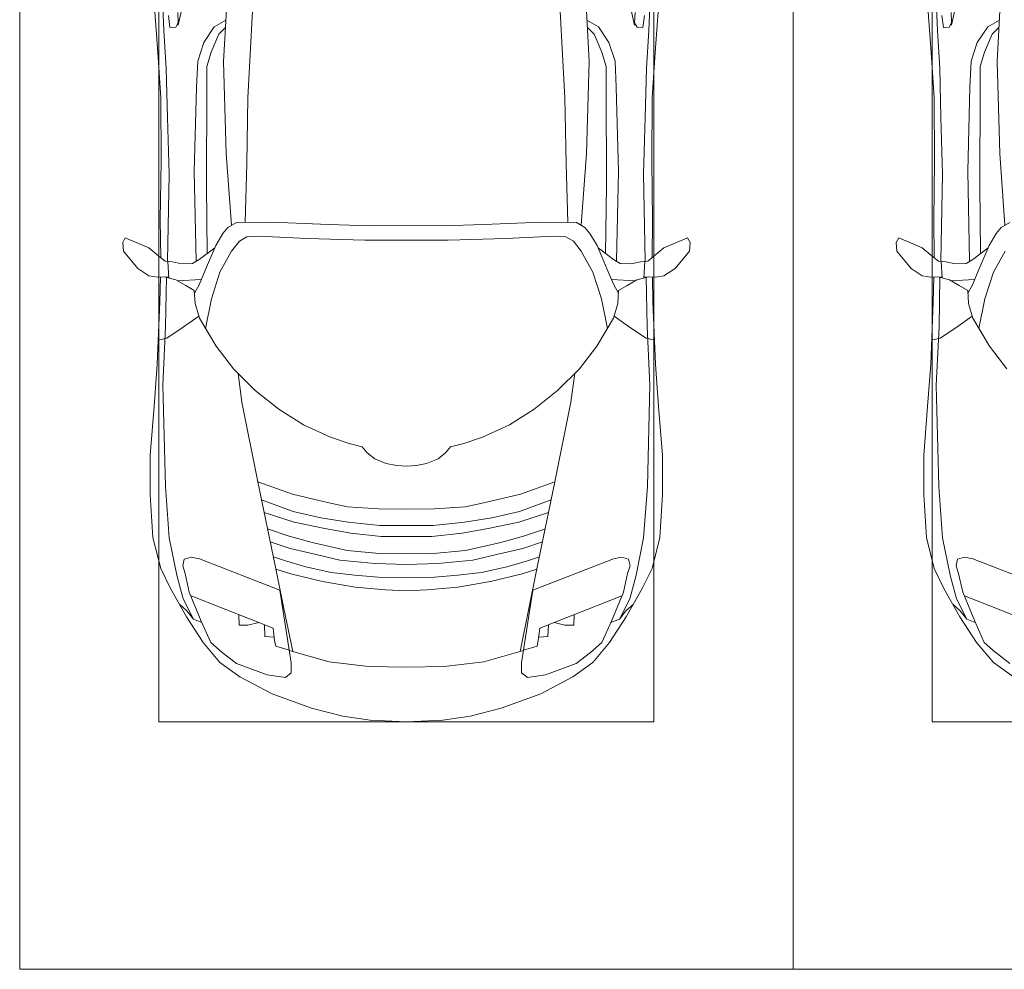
# Model space of a CAD drawing. Header units: millimetres. Extents: x -32229 to 170644, y -13689 to 125138.
# Tile 110 of 256: x -4565 to -1382, y 99050 to 102121. Entities that reach past the tile are written whole.
import ezdxf

# ---------------------------------------------------------------- set-up
doc = ezdxf.new("R2010")
doc.units = ezdxf.units.MM
doc.layers.add('A-DETL-GENF', color=7, linetype='Continuous', lineweight=18)
doc.layers.add('C-PRKG', color=7, linetype='Continuous', lineweight=18)

# ---------------------------------------------------------------- blocks, each defined once
blk = doc.blocks.new('АР_Машиноместо - 4900x2400_М__5300х2500_-3113489--01 ЭО')
at = {"layer": 'A-DETL-GENF', "color": 253, "lineweight": 13, "true_color": 0xaaaaaa}
for p, q in [((659.3, 2936), (676.4, 3260.1)), ((432.8, 3149.3), (446, 2964.8)), ((510.9, 3094.6), (512.2, 3061.4)), ((485.6, 3046.1), (480.8, 3085)), ((512.2, 3061.4), (504.5, 3046.6)), ((504.5, 3046.6), (485.6, 3046.1)), ((643.6, 3024.6), (618.7, 2966.7)), ((665.1, 3046.1), (643.6, 3024.6)), ((446, 2964.8), (456.1, 2818.3)), ((618.7, 2966.7), (604.4, 2919.4)), ((667.8, 2638.3), (659.3, 2936)), ((604.4, 2919.4), (604.4, 2850.8)), ((604.4, 2850.8), (603.5, 2534.3)), ((456.1, 2818.3), (456.8, 2613.6)), ((456.8, 2613.6), (454.5, 2423.6)), ((684.8, 2406.5), (667.8, 2638.3)), ((603.5, 2534.3), (606.1, 2314.9)), ((454.5, 2423.6), (456, 2301.1)), ((672.8, 2399.7), (656.7, 2380.3)), ((700.6, 2415.4), (672.8, 2399.7)), ((341.2, 2366.2), (333.1, 2350.6)), ((384.4, 2347.9), (341.2, 2366.2)), ((656.7, 2380.3), (633.8, 2340.5)), ((333.1, 2350.6), (335.2, 2322.3)), ((417.4, 2333.8), (384.4, 2347.9)), ((449.8, 2306.1), (417.4, 2333.8)), ((630.6, 2332.9), (580.6, 2296)), ((633.8, 2340.5), (600.8, 2263)), ((335.2, 2322.3), (381.7, 2266.4)), ((470, 2290), (449.8, 2306.1)), ((580.6, 2296), (559, 2282.6)), ((685.1, 2322.3), (647.3, 2254.2)), ((381.7, 2266.4), (417.4, 2243.4)), ((493.6, 2288.6), (470, 2290)), ((482, 2235.6), (479.1, 2288.7)), ((523.3, 2281.2), (493.6, 2288.6)), ((559, 2282.6), (523.3, 2281.2)), ((600.8, 2263), (579.9, 2213.8)), ((417.4, 2243.4), (445.1, 2238.7)), ((445.1, 2238.7), (481.8, 2239.5)), ((453, 2159.1), (455, 2238.9)), ((505.1, 2230), (467.5, 2239.2)), ((536.7, 2211.8), (505.1, 2230)), ((586.6, 2231.3), (510.1, 2227.1)), ((647.3, 2254.2), (619.7, 2168.6)), ((564.3, 2195.4), (536.7, 2211.8)), ((579.9, 2213.8), (564.9, 2186.5)), ((567.1, 2153.8), (564.3, 2195.4)), ((619.7, 2168.6), (600.3, 2072.7)), ((444.9, 1956.8), (453, 2159.1)), ((580.7, 2105.7), (567.1, 2153.8)), ((578.8, 2112.6), (525.5, 2074.6)), ((634.6, 2015), (580.7, 2105.7)), ((525.5, 2074.6), (475.1, 2041)), ((475.1, 2041), (447.5, 2034.4)), ((690.7, 1941.6), (634.6, 2015)), ((434.8, 1820.7), (444.9, 1956.8)), ((422, 1662.9), (434.8, 1820.7)), ((422, 1534.1), (422, 1662.9)), ((430.8, 1396.6), (422, 1534.1)), ((455.7, 1296.1), (430.8, 1396.6)), ((527.2, 1305.2), (531.8, 1326)), ((535, 1280.6), (527.2, 1305.2)), ((531.8, 1326), (554.4, 1333.3)), ((554.4, 1333.3), (580.7, 1327.1)), ((580.7, 1327.1), (841.1, 1225.9)), ((487.4, 1232.1), (455.7, 1296.1)), ((548.2, 1220.1), (535, 1280.6)), ((539.3, 1140.4), (487.4, 1232.1)), ((586.9, 1126.3), (548.2, 1220.1)), ((540.4, 1159.6), (516.2, 1180.5)), ((561.3, 1132.6), (540.4, 1159.6)), ((593.2, 1056.8), (539.3, 1140.4)), ((589, 1121.6), (561.3, 1132.6)), ((617.9, 1057.3), (586.9, 1126.3)), ((647.2, 992.8), (593.2, 1056.8)), ((654.7, 1024.4), (617.9, 1057.3)), ((700.9, 989.1), (655, 1024.3)), ((711.9, 946.2), (647.2, 992.8))]:
    blk.add_line(p, q, dxfattribs=at)
at = {"layer": 'A-DETL-GENF', "color": 254, "lineweight": 13, "true_color": 0xd4d4d4}
for p, q in [((462, 3136.6), (466.3, 3036.3)), ((512.5, 3053.2), (532.7, 3145.9)), ((629, 3048.1), (666.7, 3069.7)), ((466.3, 3036.3), (473.9, 2913.7)), ((595.2, 2997.9), (629, 3048.1)), ((575.7, 2937.4), (595.2, 2997.9)), ((571.6, 2853.3), (575.7, 2937.4)), ((473.9, 2913.7), (477.8, 2754.7)), ((564.4, 2580.5), (571.6, 2853.3)), ((477.8, 2754.7), (483.3, 2571.4)), ((570.6, 2291.4), (564.4, 2580.5)), ((483.3, 2571.4), (478, 2290)), ((471.8, 2077.7), (474.5, 2239.3)), ((462.8, 1889.5), (471.8, 2077.7)), ((470.9, 1561.4), (462.8, 1889.5)), ((483.4, 1395.6), (470.9, 1561.4)), ((507.4, 1274.3), (483.4, 1395.6)), ((527.9, 1198.6), (507.4, 1274.3)), ((561.7, 1132.1), (527.9, 1198.6)), ((818.8, 1102.9), (554, 1208.1))]:
    blk.add_line(p, q, dxfattribs=at)
at = {"layer": 'C-PRKG', "color": 253, "lineweight": 13, "true_color": 0xaaaaaa}
for p, q in [((0, 0), (0, 5300)), ((450, 800), (450, 4500)), ((450, 800), (2050, 800)), ((2500, 0), (0, 0))]:
    blk.add_line(p, q, dxfattribs=at)
blk = doc.blocks.new('АР_Машиноместо - 4900x2400_М__5300х2500_-V14--01 ЭО')
at = {"layer": 'A-DETL-GENF', "color": 253, "lineweight": 13, "true_color": 0xaaaaaa}
for p, q in [((1044.2, -818.6), (943.3, -845.1)), ((1132.7, -806), (1044.2, -818.6)), ((1250, -800), (1132.7, -806)), ((1250, -800), (1367.3, -806)), ((1367.3, -806), (1455.8, -818.6)), ((1455.8, -818.6), (1556.7, -845.1)), ((943.3, -845.1), (815.8, -891)), ((1556.7, -845.1), (1684.2, -891)), ((815.8, -891), (711.9, -946.2)), ((1684.2, -891), (1788.1, -946.2)), ((711.9, -946.2), (647.2, -992.8)), ((800.1, -952.6), (700.9, -989.1)), ((859, -944.1), (800.1, -952.6)), ((877.7, -958.9), (859, -944.1)), ((1622.3, -958.9), (1641, -944.1)), ((1641, -944.1), (1699.9, -952.6)), ((1699.9, -952.6), (1799.1, -989.1)), ((1788.1, -946.2), (1852.8, -992.8)), ((877.7, -991.4), (877.7, -958.9)), ((1127.4, -979.8), (1000.2, -994.5)), ((1250, -977.6), (1127.4, -979.8)), ((1250, -977.6), (1372.6, -979.8)), ((1372.6, -979.8), (1499.8, -994.5)), ((1622.3, -991.4), (1622.3, -958.9)), ((647.2, -992.8), (593.2, -1056.8)), ((700.9, -989.1), (655, -1024.3)), ((841.1, -1225.9), (877.7, -991.4)), ((1000.2, -994.5), (871.4, -1031.3)), ((1499.8, -994.5), (1628.6, -1031.3)), ((1658.9, -1225.9), (1622.3, -991.4)), ((1799.1, -989.1), (1845, -1024.3)), ((1852.8, -992.8), (1906.8, -1056.8)), ((654.7, -1024.4), (617.9, -1057.3)), ((882.6, -1027.5), (853.8, -1167.4)), ((1617.4, -1027.5), (1646.2, -1167.4)), ((1845.3, -1024.4), (1882.1, -1057.3)), ((593.2, -1056.8), (539.3, -1140.4)), ((617.9, -1057.3), (586.9, -1126.3)), ((1882.1, -1057.3), (1913.1, -1126.3)), ((1906.8, -1056.8), (1960.7, -1140.4)), ((539.3, -1140.4), (487.4, -1232.1)), ((561.3, -1132.6), (540.4, -1159.6)), ((586.9, -1126.3), (548.2, -1220.1)), ((589, -1121.6), (561.3, -1132.6)), ((1911, -1121.6), (1938.7, -1132.6)), ((1913.1, -1126.3), (1951.8, -1220.1)), ((1938.7, -1132.6), (1959.6, -1159.6)), ((1960.7, -1140.4), (2012.6, -1232.1)), ((540.4, -1159.6), (516.2, -1180.5)), ((853.8, -1167.4), (826.8, -1300.9)), ((1646.2, -1167.4), (1673.2, -1300.9)), ((1959.6, -1159.6), (1983.8, -1180.5)), ((487.4, -1232.1), (455.7, -1296.1)), ((548.2, -1220.1), (535, -1280.6)), ((580.7, -1327.1), (841.1, -1225.9)), ((1084.1, -1236), (978.6, -1254.6)), ((1182.5, -1227.5), (1084.1, -1236)), ((1250, -1223.7), (1182.5, -1227.5)), ((1250, -1223.7), (1317.5, -1227.5)), ((1317.5, -1227.5), (1415.9, -1236)), ((1415.9, -1236), (1521.4, -1254.6)), ((1919.3, -1327.1), (1658.9, -1225.9)), ((1951.8, -1220.1), (1965, -1280.6)), ((2012.6, -1232.1), (2044.3, -1296.1)), ((978.6, -1254.6), (876.3, -1278.7)), ((1159.1, -1267.9), (1083.6, -1274.6)), ((1250, -1266.6), (1159.1, -1267.9)), ((1250, -1266.6), (1340.9, -1267.9)), ((1340.9, -1267.9), (1416.4, -1274.6)), ((1521.4, -1254.6), (1623.7, -1278.7)), ((455.7, -1296.1), (430.8, -1396.6)), ((535, -1280.6), (527.2, -1305.2)), ((826.8, -1300.9), (770, -1576.5)), ((876.3, -1278.7), (828.3, -1293.7)), ((925.2, -1301.6), (859.1, -1321.2)), ((1007.1, -1283.7), (925.2, -1301.6)), ((1083.6, -1274.6), (1007.1, -1283.7)), ((1416.4, -1274.6), (1492.9, -1283.7)), ((1492.9, -1283.7), (1574.8, -1301.6)), ((1574.8, -1301.6), (1640.9, -1321.2)), ((1623.7, -1278.7), (1671.7, -1293.7)), ((1673.2, -1300.9), (1730, -1576.5)), ((1965, -1280.6), (1972.8, -1305.2)), ((2044.3, -1296.1), (2069.2, -1396.6)), ((527.2, -1305.2), (531.8, -1326)), ((531.8, -1326), (554.4, -1333.3)), ((554.4, -1333.3), (580.7, -1327.1)), ((859.1, -1321.2), (819.9, -1334.4)), ((1035, -1323.2), (958.3, -1341.1)), ((1148.3, -1312.4), (1035, -1323.2)), ((1250, -1309.3), (1148.3, -1312.4)), ((1250, -1309.3), (1351.7, -1312.4)), ((1351.7, -1312.4), (1465, -1323.2)), ((1465, -1323.2), (1541.7, -1341.1)), ((1640.9, -1321.2), (1680.1, -1334.4)), ((1945.6, -1333.3), (1919.3, -1327.1)), ((1968.2, -1326), (1945.6, -1333.3)), ((1972.8, -1305.2), (1968.2, -1326)), ((873.8, -1361.2), (809.9, -1383.1)), ((958.3, -1341.1), (873.8, -1361.2)), ((1059, -1354.8), (945.3, -1380.6)), ((1174.5, -1344.2), (1059, -1354.8)), ((1250, -1344.9), (1174.5, -1344.2)), ((1250, -1344.9), (1325.5, -1344.2)), ((1325.5, -1344.2), (1441, -1354.8)), ((1441, -1354.8), (1554.7, -1380.6)), ((1541.7, -1341.1), (1626.2, -1361.2)), ((1626.2, -1361.2), (1690.1, -1383.1)), ((430.8, -1396.6), (422, -1534.1)), ((945.3, -1380.6), (871.4, -1401.1)), ((1168.3, -1399.8), (1070, -1410.4)), ((1250, -1400.1), (1168.3, -1399.8)), ((1250, -1400.1), (1331.7, -1399.8)), ((1331.7, -1399.8), (1430, -1410.4)), ((1554.7, -1380.6), (1628.6, -1401.1)), ((2069.2, -1396.6), (2078, -1534.1)), ((871.4, -1401.1), (800.5, -1424.6)), ((986.2, -1425.6), (887, -1446.5)), ((1070, -1410.4), (986.2, -1425.6)), ((1430, -1410.4), (1513.8, -1425.6)), ((1513.8, -1425.6), (1613, -1446.5)), ((1628.6, -1401.1), (1699.5, -1424.6)), ((887, -1446.5), (790.4, -1477.3)), ((973.4, -1459.7), (884.3, -1480.8)), ((1061.9, -1445.7), (973.4, -1459.7)), ((1163.9, -1435.1), (1061.9, -1445.7)), ((1250, -1435.1), (1163.9, -1435.1)), ((1250, -1435.1), (1336.1, -1435.1)), ((1336.1, -1435.1), (1438.1, -1445.7)), ((1438.1, -1445.7), (1526.6, -1459.7)), ((1526.6, -1459.7), (1615.7, -1480.8)), ((1613, -1446.5), (1709.6, -1477.3)), ((884.3, -1480.8), (782, -1518.1)), ((1159.3, -1489.1), (1060, -1496.1)), ((1250, -1488.3), (1159.3, -1489.1)), ((1250, -1488.3), (1340.7, -1489.1)), ((1340.7, -1489.1), (1440, -1496.1)), ((1615.7, -1480.8), (1718, -1518.1)), ((994.9, -1509.3), (881.7, -1536.4)), ((1060, -1496.1), (994.9, -1509.3)), ((1440, -1496.1), (1505.1, -1509.3)), ((1505.1, -1509.3), (1618.3, -1536.4)), ((422, -1534.1), (422, -1662.9)), ((881.7, -1536.4), (770, -1576.5)), ((1618.3, -1536.4), (1730, -1576.5)), ((2078, -1534.1), (2078, -1662.9)), ((770, -1576.5), (718.3, -1834.2)), ((1730, -1576.5), (1781.7, -1834.2)), ((1147.5, -1650.5), (1123.5, -1670.9)), ((1184.7, -1635.7), (1147.5, -1650.5)), ((1217.8, -1629.1), (1184.7, -1635.7)), ((1217.8, -1629.1), (1250, -1626.8)), ((1282.2, -1629.1), (1250, -1626.8)), ((1282.2, -1629.1), (1315.3, -1635.7)), ((1315.3, -1635.7), (1352.5, -1650.5)), ((1352.5, -1650.5), (1376.5, -1670.9)), ((422, -1662.9), (434.8, -1820.7)), ((1123.5, -1670.9), (1107.2, -1689.8)), ((1376.5, -1670.9), (1392.8, -1689.8)), ((2078, -1662.9), (2065.2, -1820.7)), ((1064.9, -1700.5), (1004.2, -1721.4)), ((1107.2, -1689.8), (1064.9, -1700.5)), ((1392.8, -1689.8), (1435.1, -1700.5)), ((1435.1, -1700.5), (1495.8, -1721.4)), ((1004.2, -1721.4), (917, -1761.1)), ((1495.8, -1721.4), (1583, -1761.1)), ((917, -1761.1), (837.5, -1812.1)), ((1583, -1761.1), (1662.5, -1812.1)), ((837.5, -1812.1), (761.1, -1871.7)), ((1662.5, -1812.1), (1738.9, -1871.7)), ((434.8, -1820.7), (444.9, -1956.8)), ((718.3, -1834.2), (705.7, -1926.7)), ((1781.7, -1834.2), (1794.3, -1926.7)), ((2065.2, -1820.7), (2055.1, -1956.8)), ((761.1, -1871.7), (690.7, -1941.6)), ((1738.9, -1871.7), (1809.3, -1941.6)), ((444.9, -1956.8), (453, -2159.1)), ((690.7, -1941.6), (634.6, -2015)), ((1809.3, -1941.6), (1865.4, -2015)), ((2055.1, -1956.8), (2047, -2159.1)), ((475.1, -2041), (447.5, -2034.4)), ((634.6, -2015), (580.7, -2105.7)), ((1865.4, -2015), (1919.3, -2105.7)), ((2024.9, -2041), (2052.5, -2034.4)), ((525.5, -2074.6), (475.1, -2041)), ((1974.5, -2074.6), (2024.9, -2041)), ((578.8, -2112.6), (525.5, -2074.6)), ((619.7, -2168.6), (600.3, -2072.7)), ((1880.3, -2168.6), (1899.7, -2072.7)), ((1921.2, -2112.6), (1974.5, -2074.6)), ((580.7, -2105.7), (567.1, -2153.8)), ((1919.3, -2105.7), (1932.9, -2153.8)), ((453, -2159.1), (455, -2238.9)), ((567.1, -2153.8), (564.3, -2195.4)), ((1932.9, -2153.8), (1935.7, -2195.4)), ((2047, -2159.1), (2045, -2238.9)), ((564.3, -2195.4), (536.7, -2211.8)), ((579.9, -2213.8), (564.9, -2186.5)), ((647.3, -2254.2), (619.7, -2168.6)), ((1852.7, -2254.2), (1880.3, -2168.6)), ((1920.1, -2213.8), (1935.1, -2186.5)), ((1935.7, -2195.4), (1963.3, -2211.8)), ((536.7, -2211.8), (505.1, -2230)), ((586.6, -2231.3), (510.1, -2227.1)), ((600.8, -2263), (579.9, -2213.8)), ((1899.2, -2263), (1920.1, -2213.8)), ((1913.4, -2231.3), (1989.9, -2227.1)), ((1963.3, -2211.8), (1994.9, -2230)), ((381.7, -2266.4), (417.4, -2243.4)), ((417.4, -2243.4), (445.1, -2238.7)), ((445.1, -2238.7), (481.8, -2239.5)), ((505.1, -2230), (467.5, -2239.2)), ((482, -2235.6), (479.1, -2288.7)), ((685.1, -2322.3), (647.3, -2254.2)), ((1814.9, -2322.3), (1852.7, -2254.2)), ((1994.9, -2230), (2032.5, -2239.2)), ((2018, -2235.6), (2020.9, -2288.7)), ((2054.9, -2238.7), (2018.2, -2239.5)), ((2082.6, -2243.4), (2054.9, -2238.7)), ((2118.3, -2266.4), (2082.6, -2243.4)), ((335.2, -2322.3), (381.7, -2266.4)), ((470, -2290), (449.8, -2306.1)), ((493.6, -2288.6), (470, -2290)), ((523.3, -2281.2), (493.6, -2288.6)), ((559, -2282.6), (523.3, -2281.2)), ((580.6, -2296), (559, -2282.6)), ((633.8, -2340.5), (600.8, -2263)), ((1866.2, -2340.5), (1899.2, -2263)), ((1919.4, -2296), (1941, -2282.6)), ((1941, -2282.6), (1976.7, -2281.2)), ((1976.7, -2281.2), (2006.4, -2288.6)), ((2006.4, -2288.6), (2030, -2290)), ((2030, -2290), (2050.2, -2306.1)), ((2164.8, -2322.3), (2118.3, -2266.4)), ((333.1, -2350.6), (335.2, -2322.3)), ((449.8, -2306.1), (417.4, -2333.8)), ((454.5, -2423.6), (456, -2301.1)), ((630.6, -2332.9), (580.6, -2296)), ((603.5, -2534.3), (606.1, -2314.9)), ((710, -2355.4), (685.1, -2322.3)), ((1790, -2355.4), (1814.9, -2322.3)), ((1869.4, -2332.9), (1919.4, -2296)), ((1896.5, -2534.3), (1893.9, -2314.9)), ((2045.5, -2423.6), (2044, -2301.1)), ((2050.2, -2306.1), (2082.6, -2333.8)), ((2166.9, -2350.6), (2164.8, -2322.3)), ((341.2, -2366.2), (333.1, -2350.6)), ((384.4, -2347.9), (341.2, -2366.2)), ((417.4, -2333.8), (384.4, -2347.9)), ((656.7, -2380.3), (633.8, -2340.5)), ((1843.3, -2380.3), (1866.2, -2340.5)), ((2082.6, -2333.8), (2115.6, -2347.9)), ((2115.6, -2347.9), (2158.8, -2366.2)), ((2158.8, -2366.2), (2166.9, -2350.6)), ((672.8, -2399.7), (656.7, -2380.3)), ((734.3, -2368.8), (710, -2355.4)), ((772.7, -2371.5), (734.3, -2368.8)), ((929.1, -2364.1), (772.7, -2371.5)), ((1115.2, -2358.7), (929.1, -2364.1)), ((1250, -2357.8), (1115.2, -2358.7)), ((1250, -2357.8), (1384.8, -2358.7)), ((1384.8, -2358.7), (1570.9, -2364.1)), ((1570.9, -2364.1), (1727.3, -2371.5)), ((1727.3, -2371.5), (1765.7, -2368.8)), ((1765.7, -2368.8), (1790, -2355.4)), ((1827.2, -2399.7), (1843.3, -2380.3)), ((684.8, -2406.5), (667.8, -2638.3)), ((700.6, -2415.4), (672.8, -2399.7)), ((813.8, -2416.7), (700.6, -2415.4)), ((999.2, -2409.3), (813.8, -2416.7)), ((1132.7, -2404.6), (999.2, -2409.3)), ((1250, -2406.6), (1132.7, -2404.6)), ((1250, -2406.6), (1367.3, -2404.6)), ((1367.3, -2404.6), (1500.8, -2409.3)), ((1500.8, -2409.3), (1686.2, -2416.7)), ((1686.2, -2416.7), (1799.4, -2415.4)), ((1799.4, -2415.4), (1827.2, -2399.7)), ((1815.2, -2406.5), (1832.2, -2638.3)), ((456.8, -2613.6), (454.5, -2423.6)), ((2043.2, -2613.6), (2045.5, -2423.6)), ((604.4, -2850.8), (603.5, -2534.3)), ((1895.6, -2850.8), (1896.5, -2534.3)), ((456.1, -2818.3), (456.8, -2613.6)), ((667.8, -2638.3), (659.3, -2936)), ((1832.2, -2638.3), (1840.7, -2936)), ((2043.9, -2818.3), (2043.2, -2613.6)), ((446, -2964.8), (456.1, -2818.3)), ((2054, -2964.8), (2043.9, -2818.3)), ((604.4, -2919.4), (604.4, -2850.8)), ((1895.6, -2919.4), (1895.6, -2850.8)), ((618.7, -2966.7), (604.4, -2919.4)), ((1881.3, -2966.7), (1895.6, -2919.4)), ((659.3, -2936), (676.4, -3260.1)), ((1840.7, -2936), (1823.6, -3260.1)), ((432.8, -3149.3), (446, -2964.8)), ((643.6, -3024.6), (618.7, -2966.7)), ((1856.4, -3024.6), (1881.3, -2966.7)), ((2067.2, -3149.3), (2054, -2964.8)), ((485.6, -3046.1), (480.8, -3085)), ((504.5, -3046.6), (485.6, -3046.1)), ((512.2, -3061.4), (504.5, -3046.6)), ((665.1, -3046.1), (643.6, -3024.6)), ((1834.9, -3046.1), (1856.4, -3024.6)), ((1987.8, -3061.4), (1995.5, -3046.6)), ((1995.5, -3046.6), (2014.4, -3046.1)), ((2014.4, -3046.1), (2019.2, -3085)), ((510.9, -3094.6), (512.2, -3061.4)), ((1989.1, -3094.6), (1987.8, -3061.4))]:
    blk.add_line(p, q, dxfattribs=at)
at = {"layer": 'A-DETL-GENF', "color": 254, "lineweight": 13, "true_color": 0xd4d4d4}
for p, q in [((827.7, -1045), (824.1, -1063.7)), ((871.3, -1031.9), (827.7, -1045)), ((1628.7, -1031.9), (1672.3, -1045)), ((1672.3, -1045), (1675.9, -1063.7)), ((792.9, -1076.2), (791.2, -1114.5)), ((823.3, -1074.4), (792.9, -1076.2)), ((824.1, -1063.7), (818.8, -1102.9)), ((1675.9, -1063.7), (1681.2, -1102.9)), ((1676.7, -1074.4), (1707.1, -1076.2)), ((1707.1, -1076.2), (1708.8, -1114.5)), ((818.8, -1102.9), (554, -1208.1)), ((709.1, -1112.7), (708.2, -1146.9)), ((737.7, -1113.6), (709.1, -1112.7)), ((772.6, -1121.3), (737.7, -1113.6)), ((1681.2, -1102.9), (1946, -1208.1)), ((1727.4, -1121.3), (1762.3, -1113.6)), ((1762.3, -1113.6), (1790.9, -1112.7)), ((1790.9, -1112.7), (1791.8, -1146.9)), ((561.7, -1132.1), (527.9, -1198.6)), ((1938.3, -1132.1), (1972.1, -1198.6)), ((527.9, -1198.6), (507.4, -1274.3)), ((1972.1, -1198.6), (1992.6, -1274.3)), ((507.4, -1274.3), (483.4, -1395.6)), ((1992.6, -1274.3), (2016.6, -1395.6)), ((483.4, -1395.6), (470.9, -1561.4)), ((2016.6, -1395.6), (2029.1, -1561.4)), ((470.9, -1561.4), (462.8, -1889.5)), ((2029.1, -1561.4), (2037.2, -1889.5)), ((462.8, -1889.5), (471.8, -2077.7)), ((2037.2, -1889.5), (2028.2, -2077.7)), ((471.8, -2077.7), (474.5, -2239.3)), ((2028.2, -2077.7), (2025.5, -2239.3)), ((483.3, -2571.4), (478, -2290)), ((570.6, -2291.4), (564.4, -2580.5)), ((1929.4, -2291.4), (1935.6, -2580.5)), ((2016.7, -2571.4), (2022, -2290)), ((728.4, -2415.7), (733.8, -2606.7)), ((1771.6, -2415.7), (1766.2, -2606.7)), ((477.8, -2754.7), (483.3, -2571.4)), ((2022.2, -2754.7), (2016.7, -2571.4)), ((564.4, -2580.5), (571.6, -2853.3)), ((733.8, -2606.7), (737.8, -2818.3)), ((1766.2, -2606.7), (1762.2, -2818.3)), ((1935.6, -2580.5), (1928.4, -2853.3)), ((473.9, -2913.7), (477.8, -2754.7)), ((2026.1, -2913.7), (2022.2, -2754.7)), ((737.8, -2818.3), (752.8, -3099)), ((1762.2, -2818.3), (1747.2, -3099)), ((571.6, -2853.3), (575.7, -2937.4)), ((1928.4, -2853.3), (1924.3, -2937.4)), ((466.3, -3036.3), (473.9, -2913.7)), ((2033.7, -3036.3), (2026.1, -2913.7)), ((575.7, -2937.4), (595.2, -2997.9)), ((1924.3, -2937.4), (1904.8, -2997.9)), ((595.2, -2997.9), (629, -3048.1)), ((1904.8, -2997.9), (1871, -3048.1)), ((462, -3136.6), (466.3, -3036.3)), ((512.5, -3053.2), (532.7, -3145.9)), ((629, -3048.1), (666.7, -3069.7)), ((1871, -3048.1), (1833.3, -3069.7)), ((1987.5, -3053.2), (1967.3, -3145.9)), ((2038, -3136.6), (2033.7, -3036.3))]:
    blk.add_line(p, q, dxfattribs=at)
at = {"layer": 'C-PRKG', "color": 253, "lineweight": 13, "true_color": 0xaaaaaa}
for p, q in [((2500, 0), (0, 0)), ((0, 0), (0, -5300)), ((2500, 0), (2500, -5300)), ((450, -800), (450, -4500)), ((450, -800), (2050, -800)), ((2050, -800), (2050, -4500))]:
    blk.add_line(p, q, dxfattribs=at)
blk = doc.blocks.new('Наметкина 10_РД_АР_П_rvt-1--01 ЭО')
at = {"layer": 'C-PRKG', "color": 253, "lineweight": 13, "true_color": 0xaaaaaa, "rotation": 180}
blk.add_blockref('АР_Машиноместо - 4900x2400_М__5300х2500_-V14--01 ЭО', (-2064.7, 99050), dxfattribs=at)
at = {"layer": 'C-PRKG', "color": 253, "lineweight": 13, "true_color": 0xaaaaaa}
blk.add_blockref('АР_Машиноместо - 4900x2400_М__5300х2500_-3113489--01 ЭО', (-2064.7, 99050), dxfattribs=at)

msp = doc.modelspace()

# ---------------------------------------------------------------- block references
at = {"lineweight": 5}
msp.add_blockref('Наметкина 10_РД_АР_П_rvt-1--01 ЭО', (0, 0), dxfattribs=at)

doc.saveas('drawing.dxf')
